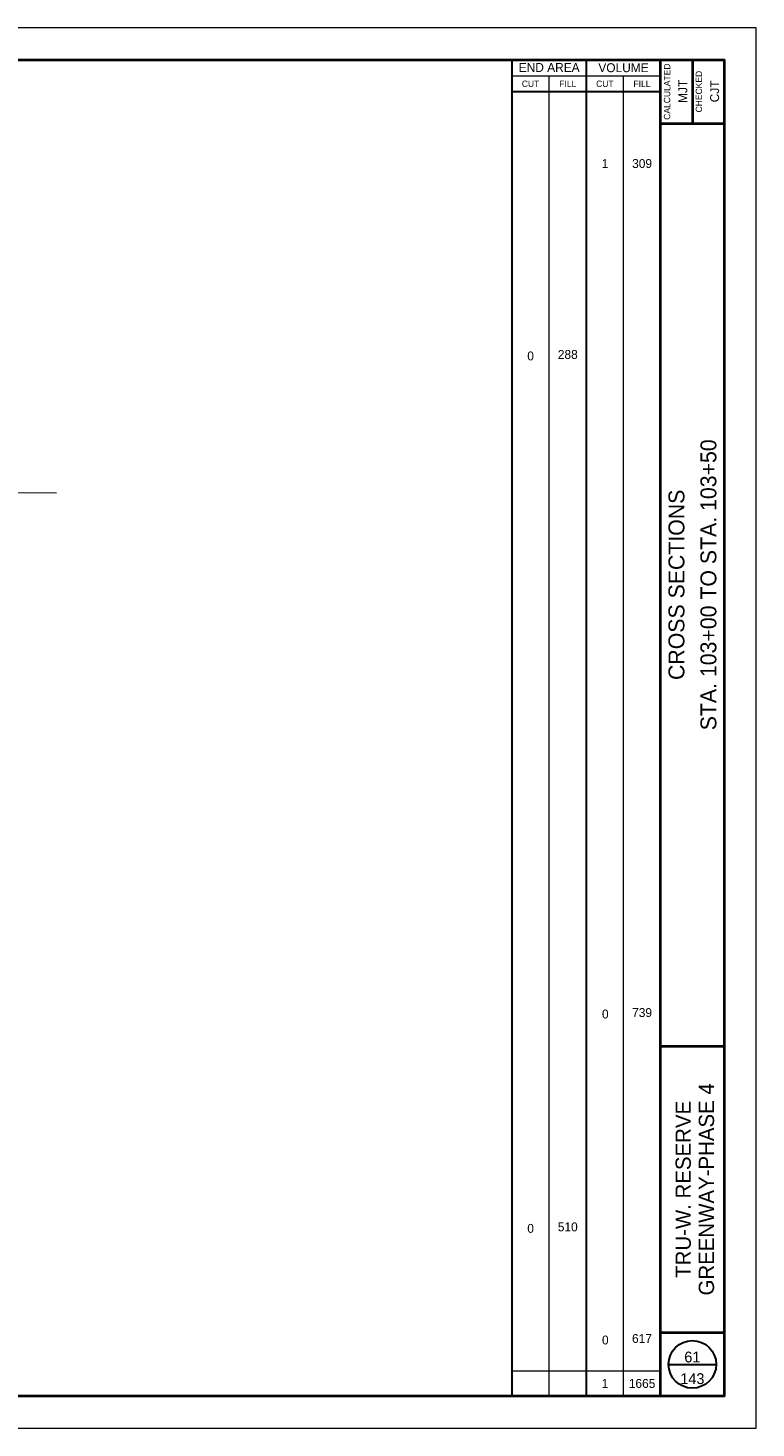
# Paper-space layout 'Layout1' of a CAD drawing. Header units: feet. Extents: x -1005 to 2379, y -670 to 6548.
# Tile 36 of 69: x 103 to 160, y 2642 to 2752. Entities that reach past the tile are written whole.
import ezdxf
from ezdxf.enums import TextEntityAlignment as Align

# ---------------------------------------------------------------- set-up
doc = ezdxf.new("R2010")
doc.units = ezdxf.units.FT
doc.header["$LTSCALE"] = 5
doc.header["$MEASUREMENT"] = 0
doc.linetypes.add('DGN Style 2', pattern=[150.837143, 90.502286, -60.334857])
doc.linetypes.add('DGN Style 3', pattern=[211.172, 150.837143, -60.334857])
for name, color, linetype, lineweight in [('SH_Border', 7, 'Continuous', 40), ('SH_Data', 7, 'Continuous', 0), ('SH_Text', 7, 'Continuous', 13), ('TX_P_20', 7, 'Continuous', 13), ('XS_X_Ground_Line', 3, 'DGN Style 2', 13)]:
    doc.layers.add(name, color=color, linetype=linetype, lineweight=lineweight)
doc.layers.add('SH_Cut_Line', color=7, linetype='DGN Style 3', lineweight=0, plot=False)
doc.styles.add('Slanted-Normal LS 0.50', font='font31.shx', dxfattribs={"height": 0.14})
doc.styles.add('Style-font30', font='font30.shx')
doc.styles.add('Style-font70', font='font70.shx')

psp = doc.layouts.get("Layout1")

# ---------------------------------------------------------------- linework, layer by layer
at = {"layer": 'SH_Border', "color": 7, "linetype": 'Continuous', "lineweight": 40}
for p, q in [((152.5, 2645), (152.5, 2750)), ((155, 2750), (155, 2745)), ((152.5, 2745), (157.5, 2745)), ((152.5, 2672.5), (157.5, 2672.5)), ((152.5, 2650), (157.5, 2650))]:
    psp.add_line(p, q, dxfattribs=at)
at = {"layer": 'SH_Border', "color": 7, "linetype": 'Continuous', "lineweight": 40, "flags": 128}
psp.add_lwpolyline([(0, 2750), (157.5, 2750), (157.5, 2645), (0, 2645), (0, 2750)], close=True, dxfattribs=at)
at = {"layer": 'SH_Cut_Line', "color": 7, "linetype": 'DGN Style 3', "lineweight": 0, "flags": 128}
psp.add_lwpolyline([(-10, 2642.5), (160, 2642.5), (160, 2752.5), (-10, 2752.5), (-10, 2642.5)], close=True, dxfattribs=at)
at = {"layer": 'SH_Data', "color": 7, "linetype": 'Continuous', "lineweight": 30}
for p, q in [((140.83, 2645), (140.83, 2750)), ((146.67, 2645), (146.67, 2750)), ((140.83, 2747.5), (152.5, 2747.5)), ((153.12, 2647.5), (156.88, 2647.5))]:
    psp.add_line(p, q, dxfattribs=at)
at = {"layer": 'SH_Data', "color": 7, "linetype": 'Continuous', "lineweight": 0}
psp.add_line((140.83, 2748.75), (152.5, 2748.75), dxfattribs=at)
at = {"layer": 'SH_Data', "color": 7, "linetype": 'Continuous', "lineweight": 13}
for p, q in [((143.75, 2645), (143.75, 2748.75)), ((149.58, 2645), (149.58, 2748.75)), ((140.83, 2647), (152.5, 2647))]:
    psp.add_line(p, q, dxfattribs=at)
at = {"layer": 'SH_Data', "color": 7, "linetype": 'Continuous', "lineweight": 30}
psp.add_circle((155, 2647.5), 1.87, dxfattribs=at)
at = {"layer": 'XS_X_Ground_Line', "flags": 128}
psp.add_lwpolyline([(0, 2733.51), (2.78, 2733.46), (7.51, 2733.39), (8.51, 2733.31), (10.54, 2733.19), (14.35, 2732.83), (16.7, 2732.63), (25.38, 2728.64), (27.25, 2727.46), (29.66, 2726.35), (33.75, 2724.28), (34.25, 2723.69), (36.2, 2722.11), (37.53, 2721.84), (44.51, 2720.7), (48.85, 2721.89), (56.96, 2721.33), (60.3, 2720.99), (78.12, 2718.05), (79.52, 2717.8), (80.45, 2717.77), (87.21, 2716.21), (89.42, 2716.02), (92.9, 2715.98), (96.08, 2715.99), (96.56, 2716.04), (105.03, 2715.97)], dxfattribs=at)

# ---------------------------------------------------------------- texts
at = {"layer": 'SH_Data', "color": 7, "linetype": 'Continuous', "lineweight": 13, "style": 'Style-font30'}
for s, p in [('END AREA', (143.75, 2749.4)), ('VOLUME', (149.59, 2749.38))]:
    psp.add_text(s, height=0.7, dxfattribs=at).set_placement(p, align=Align.MIDDLE_CENTER)
at = {"layer": 'SH_Data', "color": 7, "linetype": 'Continuous', "lineweight": 0, "style": 'Style-font30'}
for s, p in [('CALCULATED', (152.76, 2747.5)), ('CHECKED', (155.26, 2747.5))]:
    psp.add_text(s, height=0.5, rotation=90, dxfattribs=at).set_placement(p, align=Align.TOP_CENTER)
for s, p in [('CUT', (142.29, 2748.12)), ('FILL', (145.21, 2748.12)), ('CUT', (148.13, 2748.12)), ('FILL', (151.04, 2748.12))]:
    psp.add_text(s, height=0.5, dxfattribs=at).set_placement(p, align=Align.MIDDLE_CENTER)
at = {"layer": 'SH_Data', "color": 7, "linetype": 'Continuous', "lineweight": 13, "style": 'Style-font30'}
for s, p in [('MJT', (154.6, 2747.52)), ('CJT', (157.1, 2747.52))]:
    psp.add_text(s, height=0.7, rotation=90, dxfattribs=at).set_placement(p, align=Align.CENTER)
at = {"layer": 'SH_Data', "style": 'Style-font70'}
psp.add_text('STA. 103+00 TO STA. 103+50', height=1.25, rotation=90, dxfattribs=at).set_placement((156.26, 2708.75), align=Align.MIDDLE_CENTER)
at = {"layer": 'SH_Data', "color": 7, "linetype": 'Continuous', "lineweight": 0, "style": 'Style-font70'}
psp.add_text('CROSS SECTIONS', height=1.25, rotation=90, dxfattribs=at).set_placement((153.75, 2708.75), align=Align.MIDDLE_CENTER)
at = {"layer": 'SH_Data', "lineweight": 13, "char_height": 0.85, "attachment_point": 8, "style": 'Style-font30'}
for s, insert, line_spacing_factor in [('61\\P', (155, 2647.64), 1.08), ('143\\P', (155, 2645.94), 0.6)]:
    psp.add_mtext(s, dxfattribs=dict(at, insert=insert, line_spacing_factor=line_spacing_factor))
at = {"layer": 'SH_Text', "insert": (155.2, 2661.25), "char_height": 1.2, "attachment_point": 5, "rotation": 90, "line_spacing_factor": 0.9125, "style": 'Slanted-Normal LS 0.50'}
psp.add_mtext('\\Ffont70;TRU-W. RESERVE\\PGREENWAY-PHASE 4', dxfattribs=at)
at = {"layer": 'TX_P_20', "style": 'Slanted-Normal LS 0.50'}
for s, p in [('1', (148.14, 2741.85)), ('309', (151.05, 2741.85)), ('288', (145.21, 2726.85)), ('739', (151.05, 2675.14)), ('510', (145.21, 2658.3)), ('617', (151.04, 2649.53)), ('1', (148.14, 2646)), ('1665', (151.05, 2646))]:
    psp.add_text(s, height=0.7, dxfattribs=at).set_placement(p, align=Align.MIDDLE_CENTER)
at = {"layer": 'TX_P_20', "char_height": 0.7, "attachment_point": 5, "line_spacing_factor": 0.6, "style": 'Slanted-Normal LS 0.50'}
for insert in [(142.29, 2726.73), (148.16, 2675.02), (142.29, 2658.18), (148.16, 2649.41)]:
    psp.add_mtext('0', dxfattribs=dict(at, insert=insert))

doc.saveas('drawing.dxf')
